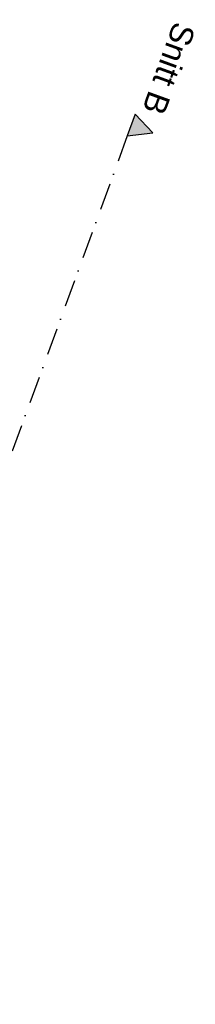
# Model space of a CAD drawing. Header units: millimetres. Extents: x 112481703 to 112588235, y 1264638581 to 1264713486.
# Tile 215 of 256: x 112532703 to 112534987, y 1264696341 to 1264709172. Entities that reach past the tile are written whole.
import ezdxf

# ---------------------------------------------------------------- set-up
doc = ezdxf.new("R2010")
doc.units = ezdxf.units.MM
doc.header["$LTSCALE"] = 0.5
doc.header["$MEASUREMENT"] = 0
doc.linetypes.add('PLINE', pattern=[0])
doc.linetypes.add('Prikk & stiplet', pattern=[1340.555525, 705.555534, -352.777767, 0, -282.222223])
doc.layers.add('852- Snittmarkør', color=7, linetype='Continuous')
doc.styles.add('GENERATED_STYLE_1', font='arial.ttf')

msp = doc.modelspace()

# ---------------------------------------------------------------- hatches: boundary and pattern name
at = {"layer": '852- Snittmarkør', "linetype": 'Continuous'}
msp.add_hatch(color=256, dxfattribs=at).paths.add_polyline_path([(112534206, 1264707940), (112534103, 1264707658), (112534436, 1264707696)])

# ---------------------------------------------------------------- linework, layer by layer
at = {"layer": '852- Snittmarkør', "linetype": 'Prikk & stiplet'}
msp.add_line((112534103, 1264707658), (112510410, 1264642717), dxfattribs=at)
at = {"layer": '852- Snittmarkør', "linetype": 'PLINE', "flags": 128}
msp.add_lwpolyline([(112534206, 1264707940), (112534103, 1264707658), (112534436, 1264707696)], close=True, dxfattribs=at)

# ---------------------------------------------------------------- texts
at = {"layer": '852- Snittmarkør', "insert": (112534288, 1264708006), "char_height": 300, "attachment_point": 9, "rotation": 249.956, "style": 'GENERATED_STYLE_1'}
msp.add_mtext('\\A1;{\\pqr;\\pt0;\\fArial|b0|i0|c0|p0;\\W1.000000;Snitt B}', dxfattribs=at)

doc.saveas('drawing.dxf')
